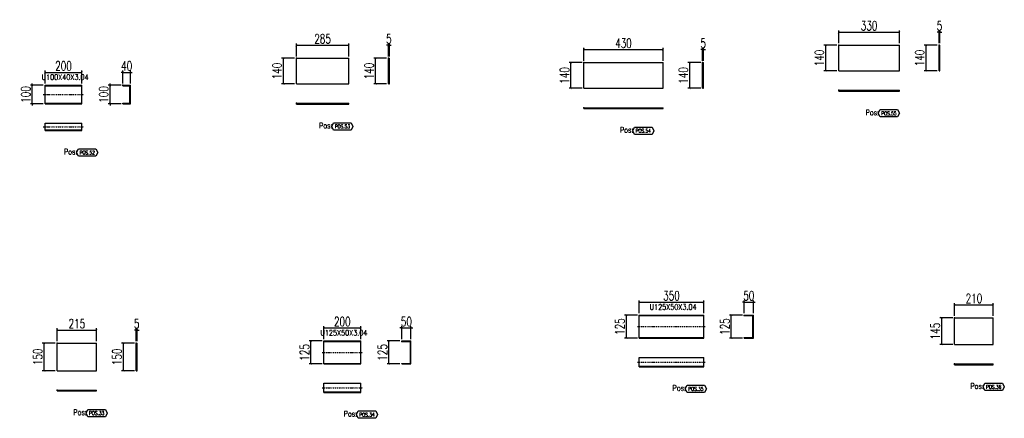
# Model space of a CAD drawing. Header units: feet. Extents: x -13577 to 173285, y -65833 to 34873.
# Tile 118 of 127: x 99715 to 105062, y 32024 to 34187. Entities that reach past the tile are written whole.
import ezdxf
from ezdxf.enums import TextEntityAlignment as Align

# ---------------------------------------------------------------- set-up
doc = ezdxf.new("R2010")
doc.units = ezdxf.units.FT
doc.header["$LTSCALE"] = 10
doc.header["$MEASUREMENT"] = 0
doc.linetypes.add('DASHDOT', pattern=[1, 0.5, -0.25, 0, -0.25])
doc.linetypes.add('HIDDEN', pattern=[0.375, 0.25, -0.125])
doc.layers.get('0').update_dxf_attribs({"linetype": 'CONTINUOUS'})
doc.layers.get('Defpoints').update_dxf_attribs({"linetype": 'CONTINUOUS'})
for name, color, linetype in [('A', 2, 'DASHDOT'), ('G', 3, 'CONTINUOUS'), ('POS_BOX', 6, 'CONTINUOUS'), ('POS_DES', 2, 'CONTINUOUS'), ('POS_MAT', 2, 'CONTINUOUS'), ('TR', 6, 'HIDDEN'), ('TXT1', 7, 'CONTINUOUS')]:
    doc.layers.add(name, color=color, linetype=linetype)
doc.styles.add('1', font='romans.shx', dxfattribs={"width": 0.7, "height": 50})
doc.styles.add('POS', font='ROMANS', dxfattribs={"width": 0.7})
doc.dimstyles.get("Standard").update_dxf_attribs({"dimtxt": 50, "dimasz": 1, "dimexe": 1, "dimexo": 1, "dimgap": 1, "dimtad": 1, "dimdec": 0, "dimdsep": 46, "dimtxsty": '1', "dimblk": 'ARCHTICK', "dimcen": 3, "dimclrd": 1, "dimclre": 1, "dimclrt": 3, "dimadec": 0, "dimazin": 0, "dimtfac": 1, "dimtdec": 0, "dimtix": 1, "dimtmove": 0, "dimatfit": 3, "dimfxl": 0, "dimtolj": 1, "dimarcsym": 0})

# ---------------------------------------------------------------- blocks, each defined once
blk = doc.blocks.new('_ArchTick')
at = {"color": 0, "linetype": 'ByBlock', "const_width": 0.15}
blk.add_lwpolyline([(-0.5, -0.5), (0.5, 0.5)], dxfattribs=at)
blk = doc.blocks.new('*D796')
at = {"layer": 'Defpoints', "color": 0}
for p in [(100133.2, 32502.7), (99918.2, 32432.7), (100133.2, 32432.7)]:
    blk.add_point(p, dxfattribs=at)
at = {"layer": 'TXT1', "color": 1, "lineweight": -2, "transparency": 16777216}
for p, q in [((99918.2, 32442.7), (99918.2, 32512.7)), ((100133.2, 32442.7), (100133.2, 32512.7)), ((99918.2, 32502.7), (100133.2, 32502.7))]:
    blk.add_line(p, q, dxfattribs=at)
at = {"layer": 'TXT1', "color": 1, "lineweight": -2, "transparency": 16777216, "xscale": 10, "yscale": 10, "zscale": 10, "rotation": 180}
blk.add_blockref('_ArchTick', (99918.2, 32502.7), dxfattribs=at)
at = {"layer": 'TXT1', "color": 1, "lineweight": -2, "transparency": 16777216, "xscale": 10, "yscale": 10, "zscale": 10}
blk.add_blockref('_ArchTick', (100133.2, 32502.7), dxfattribs=at)
at = {"layer": 'TXT1', "color": 3, "transparency": 16777216, "insert": (100025.7, 32537.7), "char_height": 50, "attachment_point": 5, "style": '1'}
blk.add_mtext('\\A1;215', dxfattribs=at)
blk = doc.blocks.new('*D797')
at = {"layer": 'Defpoints', "color": 0}
for p in [(99848.2, 32432.7), (99918.2, 32432.7), (99918.2, 32282.7)]:
    blk.add_point(p, dxfattribs=at)
at = {"layer": 'TXT1', "color": 1, "lineweight": -2, "transparency": 16777216}
for p, q in [((99908.2, 32432.7), (99838.2, 32432.7)), ((99848.2, 32282.7), (99848.2, 32432.7)), ((99908.2, 32282.7), (99838.2, 32282.7))]:
    blk.add_line(p, q, dxfattribs=at)
at = {"layer": 'TXT1', "color": 1, "lineweight": -2, "transparency": 16777216, "xscale": 10, "yscale": 10, "zscale": 10}
for p, rotation in [((99848.2, 32432.7), 90), ((99848.2, 32282.7), 270)]:
    blk.add_blockref('_ArchTick', p, dxfattribs=dict(at, rotation=rotation))
at = {"layer": 'TXT1', "color": 3, "transparency": 16777216, "insert": (99813.2, 32357.7), "char_height": 50, "attachment_point": 5, "rotation": 90, "style": '1'}
blk.add_mtext('\\A1;150', dxfattribs=at)
blk = doc.blocks.new('*D798')
at = {"layer": 'Defpoints', "color": 0}
for p in [(100353.2, 32502.7), (100348.2, 32432.7), (100353.2, 32432.7)]:
    blk.add_point(p, dxfattribs=at)
at = {"layer": 'TXT1', "color": 1, "lineweight": -2, "transparency": 16777216}
for p, q in [((100348.2, 32442.7), (100348.2, 32512.7)), ((100353.2, 32442.7), (100353.2, 32512.7)), ((100348.2, 32502.7), (100338.2, 32502.7)), ((100348.2, 32502.7), (100353.2, 32502.7)), ((100353.2, 32502.7), (100363.2, 32502.7))]:
    blk.add_line(p, q, dxfattribs=at)
at = {"layer": 'TXT1', "color": 1, "lineweight": -2, "transparency": 16777216, "xscale": 10, "yscale": 10, "zscale": 10}
blk.add_blockref('_ArchTick', (100348.2, 32502.7), dxfattribs=at)
at = {"layer": 'TXT1', "color": 1, "lineweight": -2, "transparency": 16777216, "xscale": 10, "yscale": 10, "zscale": 10, "rotation": 180}
blk.add_blockref('_ArchTick', (100353.2, 32502.7), dxfattribs=at)
at = {"layer": 'TXT1', "color": 3, "transparency": 16777216, "insert": (100350.7, 32537.7), "char_height": 50, "attachment_point": 5, "style": '1'}
blk.add_mtext('\\A1;5', dxfattribs=at)
blk = doc.blocks.new('*D799')
at = {"layer": 'Defpoints', "color": 0}
for p in [(100278.2, 32432.7), (100348.2, 32432.7), (100348.2, 32282.7)]:
    blk.add_point(p, dxfattribs=at)
at = {"layer": 'TXT1', "color": 1, "lineweight": -2, "transparency": 16777216}
for p, q in [((100338.2, 32432.7), (100268.2, 32432.7)), ((100278.2, 32282.7), (100278.2, 32432.7)), ((100338.2, 32282.7), (100268.2, 32282.7))]:
    blk.add_line(p, q, dxfattribs=at)
at = {"layer": 'TXT1', "color": 1, "lineweight": -2, "transparency": 16777216, "xscale": 10, "yscale": 10, "zscale": 10}
for p, rotation in [((100278.2, 32432.7), 90), ((100278.2, 32282.7), 270)]:
    blk.add_blockref('_ArchTick', p, dxfattribs=dict(at, rotation=rotation))
at = {"layer": 'TXT1', "color": 3, "transparency": 16777216, "insert": (100243.2, 32357.7), "char_height": 50, "attachment_point": 5, "rotation": 90, "style": '1'}
blk.add_mtext('\\A1;150', dxfattribs=at)
blk = doc.blocks.new('POSITION_LAM')
at = {"layer": 'POS_BOX'}
blk.add_lwpolyline([(10.5, -2), (9.5, -4), (0, -4), (-1, -2), (0, 0), (9.5, 0)], close=True, dxfattribs=at)
at = {"insert": (-7.93, -0.05), "char_height": 3, "width": 11.9956, "attachment_point": 1, "style": 'POS'}
blk.add_mtext('Pos:', dxfattribs=at)
at = {"style": 'POS', "width": 0.7}
blk.add_attdef('POS_PEZ', text='', height=2, dxfattribs=at).set_placement((4.76, -3.05), align=Align.CENTER)
at = {"layer": 'POS_DES', "style": 'POS', "width": 0.7, "flags": 1}
for tag, p in [('SPE_PRO', (-7.8, -5.07)), ('LUN_PRO', (-7.82, -5.58)), ('LAR_PRO', (-7.79, -4.53))]:
    blk.add_attdef(tag, p, '', height=0.35, dxfattribs=at)
at = {"layer": 'POS_MAT', "style": 'POS', "width": 0.7, "flags": 1}
for tag, p in [('MAT_PRO', (-6.89, -4.03)), ('PUN_NET2', (-6.94, -7.74)), ('NOM_PRO', (-6.94, -6.11)), ('PUN_NET', (-6.94, -7.16)), ('MAR_CMP', (-6.89, -8.22)), ('NOT_PEZ', (-6.89, -9.21)), ('PUN_LIS', (-6.94, -6.63)), ('QTA_PEZ', (-6.89, -8.75))]:
    blk.add_attdef(tag, text='', height=0.35, dxfattribs=at).set_placement(p, align=Align.CENTER)
blk = doc.blocks.new('*D800')
at = {"layer": 'Defpoints', "color": 0}
for p in [(101567, 32514.3), (101367, 32444.3), (101567, 32444.3)]:
    blk.add_point(p, dxfattribs=at)
at = {"layer": 'TXT1', "color": 1, "lineweight": -2, "transparency": 16777216}
for p, q in [((101367, 32454.3), (101367, 32524.3)), ((101367, 32514.3), (101567, 32514.3)), ((101567, 32454.3), (101567, 32524.3))]:
    blk.add_line(p, q, dxfattribs=at)
at = {"layer": 'TXT1', "color": 1, "lineweight": -2, "transparency": 16777216, "xscale": 10, "yscale": 10, "zscale": 10, "rotation": 180}
blk.add_blockref('_ArchTick', (101367, 32514.3), dxfattribs=at)
at = {"layer": 'TXT1', "color": 1, "lineweight": -2, "transparency": 16777216, "xscale": 10, "yscale": 10, "zscale": 10}
blk.add_blockref('_ArchTick', (101567, 32514.3), dxfattribs=at)
at = {"layer": 'TXT1', "color": 3, "transparency": 16777216, "insert": (101467, 32549.3), "char_height": 50, "attachment_point": 5, "style": '1'}
blk.add_mtext('\\A1;200', dxfattribs=at)
blk = doc.blocks.new('*D801')
at = {"layer": 'Defpoints', "color": 0}
for p in [(101297, 32444.3), (101367, 32444.3), (101367, 32319.3)]:
    blk.add_point(p, dxfattribs=at)
at = {"layer": 'TXT1', "color": 1, "lineweight": -2, "transparency": 16777216}
for p, q in [((101357, 32444.3), (101287, 32444.3)), ((101297, 32319.3), (101297, 32444.3)), ((101357, 32319.3), (101287, 32319.3))]:
    blk.add_line(p, q, dxfattribs=at)
at = {"layer": 'TXT1', "color": 1, "lineweight": -2, "transparency": 16777216, "xscale": 10, "yscale": 10, "zscale": 10}
for p, rotation in [((101297, 32444.3), 90), ((101297, 32319.3), 270)]:
    blk.add_blockref('_ArchTick', p, dxfattribs=dict(at, rotation=rotation))
at = {"layer": 'TXT1', "color": 3, "transparency": 16777216, "insert": (101262, 32381.8), "char_height": 50, "attachment_point": 5, "rotation": 90, "style": '1'}
blk.add_mtext('\\A1;125', dxfattribs=at)
blk = doc.blocks.new('*D802')
at = {"layer": 'Defpoints', "color": 0}
for p in [(101840, 32514.3), (101790, 32444.3), (101840, 32444.3)]:
    blk.add_point(p, dxfattribs=at)
at = {"layer": 'TXT1', "color": 1, "lineweight": -2, "transparency": 16777216}
for p, q in [((101790, 32514.3), (101780, 32514.3)), ((101790, 32454.3), (101790, 32524.3)), ((101790, 32514.3), (101840, 32514.3)), ((101840, 32454.3), (101840, 32524.3)), ((101840, 32514.3), (101850, 32514.3))]:
    blk.add_line(p, q, dxfattribs=at)
at = {"layer": 'TXT1', "color": 1, "lineweight": -2, "transparency": 16777216, "xscale": 10, "yscale": 10, "zscale": 10}
blk.add_blockref('_ArchTick', (101790, 32514.3), dxfattribs=at)
at = {"layer": 'TXT1', "color": 1, "lineweight": -2, "transparency": 16777216, "xscale": 10, "yscale": 10, "zscale": 10, "rotation": 180}
blk.add_blockref('_ArchTick', (101840, 32514.3), dxfattribs=at)
at = {"layer": 'TXT1', "color": 3, "transparency": 16777216, "insert": (101815, 32549.3), "char_height": 50, "attachment_point": 5, "style": '1'}
blk.add_mtext('\\A1;50', dxfattribs=at)
blk = doc.blocks.new('*D803')
at = {"layer": 'Defpoints', "color": 0}
for p in [(101720, 32444.3), (101790, 32444.3), (101790, 32319.3)]:
    blk.add_point(p, dxfattribs=at)
at = {"layer": 'TXT1', "color": 1, "lineweight": -2, "transparency": 16777216}
for p, q in [((101780, 32444.3), (101710, 32444.3)), ((101720, 32319.3), (101720, 32444.3)), ((101780, 32319.3), (101710, 32319.3))]:
    blk.add_line(p, q, dxfattribs=at)
at = {"layer": 'TXT1', "color": 1, "lineweight": -2, "transparency": 16777216, "xscale": 10, "yscale": 10, "zscale": 10}
for p, rotation in [((101720, 32444.3), 90), ((101720, 32319.3), 270)]:
    blk.add_blockref('_ArchTick', p, dxfattribs=dict(at, rotation=rotation))
at = {"layer": 'TXT1', "color": 3, "transparency": 16777216, "insert": (101685, 32381.8), "char_height": 50, "attachment_point": 5, "rotation": 90, "style": '1'}
blk.add_mtext('\\A1;125', dxfattribs=at)
blk = doc.blocks.new('POSITION_PRO')
at = {"layer": 'POS_BOX'}
blk.add_lwpolyline([(10.5, -2), (9.5, -4), (0, -4), (-1, -2), (0, 0), (9.5, 0)], close=True, dxfattribs=at)
at = {"insert": (-7.93, -0.05), "char_height": 3, "width": 11.9956, "attachment_point": 1, "style": 'POS'}
blk.add_mtext('Pos:', dxfattribs=at)
at = {"style": 'POS', "width": 0.7}
blk.add_attdef('POS_PEZ', text='', height=2, dxfattribs=at).set_placement((4.76, -3.05), align=Align.CENTER)
at = {"layer": 'POS_DES', "style": 'POS', "width": 0.7, "flags": 1}
for tag, p in [('SPE_PRO', (-7.8, -5.07)), ('LUN_PRO', (-7.82, -5.58)), ('LAR_PRO', (-7.79, -4.53))]:
    blk.add_attdef(tag, p, '', height=0.35, dxfattribs=at)
at = {"layer": 'POS_MAT', "style": 'POS', "width": 0.7, "flags": 1}
for tag, p in [('MAT_PRO', (-6.89, -4.03)), ('PUN_NET2', (-6.94, -7.74)), ('NOM_PRO', (-6.94, -6.11)), ('PUN_NET', (-6.94, -7.16)), ('MAR_CMP', (-6.89, -8.22)), ('NOT_PEZ', (-6.89, -9.21)), ('PUN_LIS', (-6.94, -6.63)), ('QTA_PEZ', (-6.89, -8.75))]:
    blk.add_attdef(tag, text='', height=0.35, dxfattribs=at).set_placement(p, align=Align.CENTER)
blk = doc.blocks.new('*D804')
at = {"layer": 'Defpoints', "color": 0}
for p in [(103429.4, 32654.3), (103079.4, 32584.3), (103429.4, 32584.3)]:
    blk.add_point(p, dxfattribs=at)
at = {"layer": 'TXT1', "color": 1, "lineweight": -2, "transparency": 16777216}
for p, q in [((103079.4, 32594.3), (103079.4, 32664.3)), ((103079.4, 32654.3), (103429.4, 32654.3)), ((103429.4, 32594.3), (103429.4, 32664.3))]:
    blk.add_line(p, q, dxfattribs=at)
at = {"layer": 'TXT1', "color": 1, "lineweight": -2, "transparency": 16777216, "xscale": 10, "yscale": 10, "zscale": 10, "rotation": 180}
blk.add_blockref('_ArchTick', (103079.4, 32654.3), dxfattribs=at)
at = {"layer": 'TXT1', "color": 1, "lineweight": -2, "transparency": 16777216, "xscale": 10, "yscale": 10, "zscale": 10}
blk.add_blockref('_ArchTick', (103429.4, 32654.3), dxfattribs=at)
at = {"layer": 'TXT1', "color": 3, "transparency": 16777216, "insert": (103254.4, 32689.3), "char_height": 50, "attachment_point": 5, "style": '1'}
blk.add_mtext('\\A1;350', dxfattribs=at)
blk = doc.blocks.new('*D805')
at = {"layer": 'Defpoints', "color": 0}
for p in [(103009.4, 32584.3), (103079.4, 32584.3), (103079.4, 32459.3)]:
    blk.add_point(p, dxfattribs=at)
at = {"layer": 'TXT1', "color": 1, "lineweight": -2, "transparency": 16777216}
for p, q in [((103069.4, 32584.3), (102999.4, 32584.3)), ((103009.4, 32459.3), (103009.4, 32584.3)), ((103069.4, 32459.3), (102999.4, 32459.3))]:
    blk.add_line(p, q, dxfattribs=at)
at = {"layer": 'TXT1', "color": 1, "lineweight": -2, "transparency": 16777216, "xscale": 10, "yscale": 10, "zscale": 10}
for p, rotation in [((103009.4, 32584.3), 90), ((103009.4, 32459.3), 270)]:
    blk.add_blockref('_ArchTick', p, dxfattribs=dict(at, rotation=rotation))
at = {"layer": 'TXT1', "color": 3, "transparency": 16777216, "insert": (102974.4, 32521.8), "char_height": 50, "attachment_point": 5, "rotation": 90, "style": '1'}
blk.add_mtext('\\A1;125', dxfattribs=at)
blk = doc.blocks.new('*D806')
at = {"layer": 'Defpoints', "color": 0}
for p in [(103699.4, 32654.3), (103649.4, 32584.3), (103699.4, 32584.3)]:
    blk.add_point(p, dxfattribs=at)
at = {"layer": 'TXT1', "color": 1, "lineweight": -2, "transparency": 16777216}
for p, q in [((103649.4, 32654.3), (103639.4, 32654.3)), ((103649.4, 32594.3), (103649.4, 32664.3)), ((103649.4, 32654.3), (103699.4, 32654.3)), ((103699.4, 32594.3), (103699.4, 32664.3)), ((103699.4, 32654.3), (103709.4, 32654.3))]:
    blk.add_line(p, q, dxfattribs=at)
at = {"layer": 'TXT1', "color": 1, "lineweight": -2, "transparency": 16777216, "xscale": 10, "yscale": 10, "zscale": 10}
blk.add_blockref('_ArchTick', (103649.4, 32654.3), dxfattribs=at)
at = {"layer": 'TXT1', "color": 1, "lineweight": -2, "transparency": 16777216, "xscale": 10, "yscale": 10, "zscale": 10, "rotation": 180}
blk.add_blockref('_ArchTick', (103699.4, 32654.3), dxfattribs=at)
at = {"layer": 'TXT1', "color": 3, "transparency": 16777216, "insert": (103674.4, 32689.3), "char_height": 50, "attachment_point": 5, "style": '1'}
blk.add_mtext('\\A1;50', dxfattribs=at)
blk = doc.blocks.new('*D807')
at = {"layer": 'Defpoints', "color": 0}
for p in [(103579.4, 32584.3), (103649.4, 32584.3), (103649.4, 32459.3)]:
    blk.add_point(p, dxfattribs=at)
at = {"layer": 'TXT1', "color": 1, "lineweight": -2, "transparency": 16777216}
for p, q in [((103639.4, 32584.3), (103569.4, 32584.3)), ((103579.4, 32459.3), (103579.4, 32584.3)), ((103639.4, 32459.3), (103569.4, 32459.3))]:
    blk.add_line(p, q, dxfattribs=at)
at = {"layer": 'TXT1', "color": 1, "lineweight": -2, "transparency": 16777216, "xscale": 10, "yscale": 10, "zscale": 10}
for p, rotation in [((103579.4, 32584.3), 90), ((103579.4, 32459.3), 270)]:
    blk.add_blockref('_ArchTick', p, dxfattribs=dict(at, rotation=rotation))
at = {"layer": 'TXT1', "color": 3, "transparency": 16777216, "insert": (103544.4, 32521.8), "char_height": 50, "attachment_point": 5, "rotation": 90, "style": '1'}
blk.add_mtext('\\A1;125', dxfattribs=at)
blk = doc.blocks.new('*D808')
at = {"layer": 'Defpoints', "color": 0}
for p in [(105001.7, 32639.8), (104791.7, 32569.8), (105001.7, 32569.8)]:
    blk.add_point(p, dxfattribs=at)
at = {"layer": 'TXT1', "color": 1, "lineweight": -2, "transparency": 16777216}
for p, q in [((104791.7, 32579.8), (104791.7, 32649.8)), ((104791.7, 32639.8), (105001.7, 32639.8)), ((105001.7, 32579.8), (105001.7, 32649.8))]:
    blk.add_line(p, q, dxfattribs=at)
at = {"layer": 'TXT1', "color": 1, "lineweight": -2, "transparency": 16777216, "xscale": 10, "yscale": 10, "zscale": 10, "rotation": 180}
blk.add_blockref('_ArchTick', (104791.7, 32639.8), dxfattribs=at)
at = {"layer": 'TXT1', "color": 1, "lineweight": -2, "transparency": 16777216, "xscale": 10, "yscale": 10, "zscale": 10}
blk.add_blockref('_ArchTick', (105001.7, 32639.8), dxfattribs=at)
at = {"layer": 'TXT1', "color": 3, "transparency": 16777216, "insert": (104896.7, 32674.8), "char_height": 50, "attachment_point": 5, "style": '1'}
blk.add_mtext('\\A1;210', dxfattribs=at)
blk = doc.blocks.new('*D809')
at = {"layer": 'Defpoints', "color": 0}
for p in [(104721.7, 32569.8), (104791.7, 32569.8), (104791.7, 32424.8)]:
    blk.add_point(p, dxfattribs=at)
at = {"layer": 'TXT1', "color": 1, "lineweight": -2, "transparency": 16777216}
for p, q in [((104781.7, 32569.8), (104711.7, 32569.8)), ((104721.7, 32424.8), (104721.7, 32569.8)), ((104781.7, 32424.8), (104711.7, 32424.8))]:
    blk.add_line(p, q, dxfattribs=at)
at = {"layer": 'TXT1', "color": 1, "lineweight": -2, "transparency": 16777216, "xscale": 10, "yscale": 10, "zscale": 10}
for p, rotation in [((104721.7, 32569.8), 90), ((104721.7, 32424.8), 270)]:
    blk.add_blockref('_ArchTick', p, dxfattribs=dict(at, rotation=rotation))
at = {"layer": 'TXT1', "color": 3, "transparency": 16777216, "insert": (104686.7, 32497.3), "char_height": 50, "attachment_point": 5, "rotation": 90, "style": '1'}
blk.add_mtext('\\A1;145', dxfattribs=at)
blk = doc.blocks.new('*D878')
at = {"layer": 'Defpoints', "color": 0}
for p in [(100053.1, 33901.5), (99853.1, 33831.5), (100053.1, 33831.5)]:
    blk.add_point(p, dxfattribs=at)
at = {"layer": 'TXT1', "color": 1, "lineweight": -2, "transparency": 16777216}
for p, q in [((99853.1, 33841.5), (99853.1, 33911.5)), ((99853.1, 33901.5), (100053.1, 33901.5)), ((100053.1, 33841.5), (100053.1, 33911.5))]:
    blk.add_line(p, q, dxfattribs=at)
at = {"layer": 'TXT1', "color": 1, "lineweight": -2, "transparency": 16777216, "xscale": 10, "yscale": 10, "zscale": 10, "rotation": 180}
blk.add_blockref('_ArchTick', (99853.1, 33901.5), dxfattribs=at)
at = {"layer": 'TXT1', "color": 1, "lineweight": -2, "transparency": 16777216, "xscale": 10, "yscale": 10, "zscale": 10}
blk.add_blockref('_ArchTick', (100053.1, 33901.5), dxfattribs=at)
at = {"layer": 'TXT1', "color": 3, "transparency": 16777216, "insert": (99953.1, 33936.5), "char_height": 50, "attachment_point": 5, "style": '1'}
blk.add_mtext('\\A1;200', dxfattribs=at)
blk = doc.blocks.new('*D879')
at = {"layer": 'Defpoints', "color": 0}
for p in [(99783.1, 33831.5), (99853.1, 33831.5), (99853.1, 33731.5)]:
    blk.add_point(p, dxfattribs=at)
at = {"layer": 'TXT1', "color": 1, "lineweight": -2, "transparency": 16777216}
for p, q in [((99843.1, 33831.5), (99773.1, 33831.5)), ((99783.1, 33831.5), (99783.1, 33841.5)), ((99783.1, 33731.5), (99783.1, 33831.5)), ((99843.1, 33731.5), (99773.1, 33731.5)), ((99783.1, 33731.5), (99783.1, 33721.5))]:
    blk.add_line(p, q, dxfattribs=at)
at = {"layer": 'TXT1', "color": 1, "lineweight": -2, "transparency": 16777216, "xscale": 10, "yscale": 10, "zscale": 10}
for p, rotation in [((99783.1, 33831.5), 270), ((99783.1, 33731.5), 90)]:
    blk.add_blockref('_ArchTick', p, dxfattribs=dict(at, rotation=rotation))
at = {"layer": 'TXT1', "color": 3, "transparency": 16777216, "insert": (99748.1, 33781.5), "char_height": 50, "attachment_point": 5, "rotation": 90, "style": '1'}
blk.add_mtext('\\A1;100', dxfattribs=at)
blk = doc.blocks.new('*D880')
at = {"layer": 'Defpoints', "color": 0}
for p in [(100316.1, 33901.5), (100276.1, 33831.5), (100316.1, 33831.5)]:
    blk.add_point(p, dxfattribs=at)
at = {"layer": 'TXT1', "color": 1, "lineweight": -2, "transparency": 16777216}
for p, q in [((100276.1, 33901.5), (100266.1, 33901.5)), ((100276.1, 33841.5), (100276.1, 33911.5)), ((100276.1, 33901.5), (100316.1, 33901.5)), ((100316.1, 33841.5), (100316.1, 33911.5)), ((100316.1, 33901.5), (100326.1, 33901.5))]:
    blk.add_line(p, q, dxfattribs=at)
at = {"layer": 'TXT1', "color": 1, "lineweight": -2, "transparency": 16777216, "xscale": 10, "yscale": 10, "zscale": 10}
blk.add_blockref('_ArchTick', (100276.1, 33901.5), dxfattribs=at)
at = {"layer": 'TXT1', "color": 1, "lineweight": -2, "transparency": 16777216, "xscale": 10, "yscale": 10, "zscale": 10, "rotation": 180}
blk.add_blockref('_ArchTick', (100316.1, 33901.5), dxfattribs=at)
at = {"layer": 'TXT1', "color": 3, "transparency": 16777216, "insert": (100296.1, 33936.5), "char_height": 50, "attachment_point": 5, "style": '1'}
blk.add_mtext('\\A1;40', dxfattribs=at)
blk = doc.blocks.new('*D881')
at = {"layer": 'Defpoints', "color": 0}
for p in [(100206.1, 33831.5), (100276.1, 33831.5), (100276.1, 33731.5)]:
    blk.add_point(p, dxfattribs=at)
at = {"layer": 'TXT1', "color": 1, "lineweight": -2, "transparency": 16777216}
for p, q in [((100266.1, 33831.5), (100196.1, 33831.5)), ((100206.1, 33831.5), (100206.1, 33841.5)), ((100206.1, 33731.5), (100206.1, 33831.5)), ((100266.1, 33731.5), (100196.1, 33731.5)), ((100206.1, 33731.5), (100206.1, 33721.5))]:
    blk.add_line(p, q, dxfattribs=at)
at = {"layer": 'TXT1', "color": 1, "lineweight": -2, "transparency": 16777216, "xscale": 10, "yscale": 10, "zscale": 10}
for p, rotation in [((100206.1, 33831.5), 270), ((100206.1, 33731.5), 90)]:
    blk.add_blockref('_ArchTick', p, dxfattribs=dict(at, rotation=rotation))
at = {"layer": 'TXT1', "color": 3, "transparency": 16777216, "insert": (100171.1, 33781.5), "char_height": 50, "attachment_point": 5, "rotation": 90, "style": '1'}
blk.add_mtext('\\A1;100', dxfattribs=at)
blk = doc.blocks.new('*D882')
at = {"layer": 'Defpoints', "color": 0}
for p in [(101502.6, 34048.4), (101217.6, 33978.4), (101502.6, 33978.4)]:
    blk.add_point(p, dxfattribs=at)
at = {"layer": 'TXT1', "color": 1, "lineweight": -2, "transparency": 16777216}
for p, q in [((101217.6, 33988.4), (101217.6, 34058.4)), ((101502.6, 33988.4), (101502.6, 34058.4)), ((101217.6, 34048.4), (101502.6, 34048.4))]:
    blk.add_line(p, q, dxfattribs=at)
at = {"layer": 'TXT1', "color": 1, "lineweight": -2, "transparency": 16777216, "xscale": 10, "yscale": 10, "zscale": 10, "rotation": 180}
blk.add_blockref('_ArchTick', (101217.6, 34048.4), dxfattribs=at)
at = {"layer": 'TXT1', "color": 1, "lineweight": -2, "transparency": 16777216, "xscale": 10, "yscale": 10, "zscale": 10}
blk.add_blockref('_ArchTick', (101502.6, 34048.4), dxfattribs=at)
at = {"layer": 'TXT1', "color": 3, "transparency": 16777216, "insert": (101360.1, 34083.4), "char_height": 50, "attachment_point": 5, "style": '1'}
blk.add_mtext('\\A1;285', dxfattribs=at)
blk = doc.blocks.new('*D883')
at = {"layer": 'Defpoints', "color": 0}
for p in [(101147.6, 33978.4), (101217.6, 33978.4), (101217.6, 33838.4)]:
    blk.add_point(p, dxfattribs=at)
at = {"layer": 'TXT1', "color": 1, "lineweight": -2, "transparency": 16777216}
for p, q in [((101207.6, 33978.4), (101137.6, 33978.4)), ((101147.6, 33838.4), (101147.6, 33978.4)), ((101207.6, 33838.4), (101137.6, 33838.4))]:
    blk.add_line(p, q, dxfattribs=at)
at = {"layer": 'TXT1', "color": 1, "lineweight": -2, "transparency": 16777216, "xscale": 10, "yscale": 10, "zscale": 10}
for p, rotation in [((101147.6, 33978.4), 90), ((101147.6, 33838.4), 270)]:
    blk.add_blockref('_ArchTick', p, dxfattribs=dict(at, rotation=rotation))
at = {"layer": 'TXT1', "color": 3, "transparency": 16777216, "insert": (101112.6, 33908.4), "char_height": 50, "attachment_point": 5, "rotation": 90, "style": '1'}
blk.add_mtext('\\A1;140', dxfattribs=at)
blk = doc.blocks.new('*D884')
at = {"layer": 'Defpoints', "color": 0}
for p in [(101722.6, 34048.4), (101717.6, 33978.4), (101722.6, 33978.4)]:
    blk.add_point(p, dxfattribs=at)
at = {"layer": 'TXT1', "color": 1, "lineweight": -2, "transparency": 16777216}
for p, q in [((101717.6, 33988.4), (101717.6, 34058.4)), ((101722.6, 33988.4), (101722.6, 34058.4)), ((101717.6, 34048.4), (101707.6, 34048.4)), ((101717.6, 34048.4), (101722.6, 34048.4)), ((101722.6, 34048.4), (101732.6, 34048.4))]:
    blk.add_line(p, q, dxfattribs=at)
at = {"layer": 'TXT1', "color": 1, "lineweight": -2, "transparency": 16777216, "xscale": 10, "yscale": 10, "zscale": 10}
blk.add_blockref('_ArchTick', (101717.6, 34048.4), dxfattribs=at)
at = {"layer": 'TXT1', "color": 1, "lineweight": -2, "transparency": 16777216, "xscale": 10, "yscale": 10, "zscale": 10, "rotation": 180}
blk.add_blockref('_ArchTick', (101722.6, 34048.4), dxfattribs=at)
at = {"layer": 'TXT1', "color": 3, "transparency": 16777216, "insert": (101720.1, 34083.4), "char_height": 50, "attachment_point": 5, "style": '1'}
blk.add_mtext('\\A1;5', dxfattribs=at)
blk = doc.blocks.new('*D885')
at = {"layer": 'Defpoints', "color": 0}
for p in [(101647.6, 33978.4), (101717.6, 33978.4), (101717.6, 33838.4)]:
    blk.add_point(p, dxfattribs=at)
at = {"layer": 'TXT1', "color": 1, "lineweight": -2, "transparency": 16777216}
for p, q in [((101707.6, 33978.4), (101637.6, 33978.4)), ((101647.6, 33838.4), (101647.6, 33978.4)), ((101707.6, 33838.4), (101637.6, 33838.4))]:
    blk.add_line(p, q, dxfattribs=at)
at = {"layer": 'TXT1', "color": 1, "lineweight": -2, "transparency": 16777216, "xscale": 10, "yscale": 10, "zscale": 10}
for p, rotation in [((101647.6, 33978.4), 90), ((101647.6, 33838.4), 270)]:
    blk.add_blockref('_ArchTick', p, dxfattribs=dict(at, rotation=rotation))
at = {"layer": 'TXT1', "color": 3, "transparency": 16777216, "insert": (101612.6, 33908.4), "char_height": 50, "attachment_point": 5, "rotation": 90, "style": '1'}
blk.add_mtext('\\A1;140', dxfattribs=at)
blk = doc.blocks.new('*D886')
at = {"layer": 'Defpoints', "color": 0}
for p in [(103208.7, 34024.8), (102778.7, 33954.8), (103208.7, 33954.8)]:
    blk.add_point(p, dxfattribs=at)
at = {"layer": 'TXT1', "color": 1, "lineweight": -2, "transparency": 16777216}
for p, q in [((102778.7, 33964.8), (102778.7, 34034.8)), ((102778.7, 34024.8), (103208.7, 34024.8)), ((103208.7, 33964.8), (103208.7, 34034.8))]:
    blk.add_line(p, q, dxfattribs=at)
at = {"layer": 'TXT1', "color": 1, "lineweight": -2, "transparency": 16777216, "xscale": 10, "yscale": 10, "zscale": 10, "rotation": 180}
blk.add_blockref('_ArchTick', (102778.7, 34024.8), dxfattribs=at)
at = {"layer": 'TXT1', "color": 1, "lineweight": -2, "transparency": 16777216, "xscale": 10, "yscale": 10, "zscale": 10}
blk.add_blockref('_ArchTick', (103208.7, 34024.8), dxfattribs=at)
at = {"layer": 'TXT1', "color": 3, "transparency": 16777216, "insert": (102993.7, 34059.8), "char_height": 50, "attachment_point": 5, "style": '1'}
blk.add_mtext('\\A1;430', dxfattribs=at)
blk = doc.blocks.new('*D887')
at = {"layer": 'Defpoints', "color": 0}
for p in [(102708.7, 33954.8), (102778.7, 33954.8), (102778.7, 33814.8)]:
    blk.add_point(p, dxfattribs=at)
at = {"layer": 'TXT1', "color": 1, "lineweight": -2, "transparency": 16777216}
for p, q in [((102768.7, 33954.8), (102698.7, 33954.8)), ((102708.7, 33814.8), (102708.7, 33954.8)), ((102768.7, 33814.8), (102698.7, 33814.8))]:
    blk.add_line(p, q, dxfattribs=at)
at = {"layer": 'TXT1', "color": 1, "lineweight": -2, "transparency": 16777216, "xscale": 10, "yscale": 10, "zscale": 10}
for p, rotation in [((102708.7, 33954.8), 90), ((102708.7, 33814.8), 270)]:
    blk.add_blockref('_ArchTick', p, dxfattribs=dict(at, rotation=rotation))
at = {"layer": 'TXT1', "color": 3, "transparency": 16777216, "insert": (102673.7, 33884.8), "char_height": 50, "attachment_point": 5, "rotation": 90, "style": '1'}
blk.add_mtext('\\A1;140', dxfattribs=at)
blk = doc.blocks.new('*D888')
at = {"layer": 'Defpoints', "color": 0}
for p in [(103428.7, 34024.8), (103423.7, 33954.8), (103428.7, 33954.8)]:
    blk.add_point(p, dxfattribs=at)
at = {"layer": 'TXT1', "color": 1, "lineweight": -2, "transparency": 16777216}
for p, q in [((103423.7, 34024.8), (103413.7, 34024.8)), ((103423.7, 33964.8), (103423.7, 34034.8)), ((103423.7, 34024.8), (103428.7, 34024.8)), ((103428.7, 33964.8), (103428.7, 34034.8)), ((103428.7, 34024.8), (103438.7, 34024.8))]:
    blk.add_line(p, q, dxfattribs=at)
at = {"layer": 'TXT1', "color": 1, "lineweight": -2, "transparency": 16777216, "xscale": 10, "yscale": 10, "zscale": 10}
blk.add_blockref('_ArchTick', (103423.7, 34024.8), dxfattribs=at)
at = {"layer": 'TXT1', "color": 1, "lineweight": -2, "transparency": 16777216, "xscale": 10, "yscale": 10, "zscale": 10, "rotation": 180}
blk.add_blockref('_ArchTick', (103428.7, 34024.8), dxfattribs=at)
at = {"layer": 'TXT1', "color": 3, "transparency": 16777216, "insert": (103426.2, 34059.8), "char_height": 50, "attachment_point": 5, "style": '1'}
blk.add_mtext('\\A1;5', dxfattribs=at)
blk = doc.blocks.new('*D889')
at = {"layer": 'Defpoints', "color": 0}
for p in [(103353.7, 33954.8), (103423.7, 33954.8), (103423.7, 33814.8)]:
    blk.add_point(p, dxfattribs=at)
at = {"layer": 'TXT1', "color": 1, "lineweight": -2, "transparency": 16777216}
for p, q in [((103413.7, 33954.8), (103343.7, 33954.8)), ((103353.7, 33814.8), (103353.7, 33954.8)), ((103413.7, 33814.8), (103343.7, 33814.8))]:
    blk.add_line(p, q, dxfattribs=at)
at = {"layer": 'TXT1', "color": 1, "lineweight": -2, "transparency": 16777216, "xscale": 10, "yscale": 10, "zscale": 10}
for p, rotation in [((103353.7, 33954.8), 90), ((103353.7, 33814.8), 270)]:
    blk.add_blockref('_ArchTick', p, dxfattribs=dict(at, rotation=rotation))
at = {"layer": 'TXT1', "color": 3, "transparency": 16777216, "insert": (103318.7, 33884.8), "char_height": 50, "attachment_point": 5, "rotation": 90, "style": '1'}
blk.add_mtext('\\A1;140', dxfattribs=at)
blk = doc.blocks.new('*D890')
at = {"layer": 'Defpoints', "color": 0}
for p in [(104492.4, 34119.3), (104162.4, 34049.3), (104492.4, 34049.3)]:
    blk.add_point(p, dxfattribs=at)
at = {"layer": 'TXT1', "color": 1, "lineweight": -2, "transparency": 16777216}
for p, q in [((104162.4, 34059.3), (104162.4, 34129.3)), ((104162.4, 34119.3), (104492.4, 34119.3)), ((104492.4, 34059.3), (104492.4, 34129.3))]:
    blk.add_line(p, q, dxfattribs=at)
at = {"layer": 'TXT1', "color": 1, "lineweight": -2, "transparency": 16777216, "xscale": 10, "yscale": 10, "zscale": 10, "rotation": 180}
blk.add_blockref('_ArchTick', (104162.4, 34119.3), dxfattribs=at)
at = {"layer": 'TXT1', "color": 1, "lineweight": -2, "transparency": 16777216, "xscale": 10, "yscale": 10, "zscale": 10}
blk.add_blockref('_ArchTick', (104492.4, 34119.3), dxfattribs=at)
at = {"layer": 'TXT1', "color": 3, "transparency": 16777216, "insert": (104327.4, 34154.3), "char_height": 50, "attachment_point": 5, "style": '1'}
blk.add_mtext('\\A1;330', dxfattribs=at)
blk = doc.blocks.new('*D891')
at = {"layer": 'Defpoints', "color": 0}
for p in [(104092.4, 34049.3), (104162.4, 34049.3), (104162.4, 33909.3)]:
    blk.add_point(p, dxfattribs=at)
at = {"layer": 'TXT1', "color": 1, "lineweight": -2, "transparency": 16777216}
for p, q in [((104152.4, 34049.3), (104082.4, 34049.3)), ((104092.4, 33909.3), (104092.4, 34049.3)), ((104152.4, 33909.3), (104082.4, 33909.3))]:
    blk.add_line(p, q, dxfattribs=at)
at = {"layer": 'TXT1', "color": 1, "lineweight": -2, "transparency": 16777216, "xscale": 10, "yscale": 10, "zscale": 10}
for p, rotation in [((104092.4, 34049.3), 90), ((104092.4, 33909.3), 270)]:
    blk.add_blockref('_ArchTick', p, dxfattribs=dict(at, rotation=rotation))
at = {"layer": 'TXT1', "color": 3, "transparency": 16777216, "insert": (104057.4, 33979.3), "char_height": 50, "attachment_point": 5, "rotation": 90, "style": '1'}
blk.add_mtext('\\A1;140', dxfattribs=at)
blk = doc.blocks.new('*D892')
at = {"layer": 'Defpoints', "color": 0}
for p in [(104712.4, 34119.3), (104707.4, 34049.3), (104712.4, 34049.3)]:
    blk.add_point(p, dxfattribs=at)
at = {"layer": 'TXT1', "color": 1, "lineweight": -2, "transparency": 16777216}
for p, q in [((104707.4, 34119.3), (104697.4, 34119.3)), ((104707.4, 34059.3), (104707.4, 34129.3)), ((104707.4, 34119.3), (104712.4, 34119.3)), ((104712.4, 34059.3), (104712.4, 34129.3)), ((104712.4, 34119.3), (104722.4, 34119.3))]:
    blk.add_line(p, q, dxfattribs=at)
at = {"layer": 'TXT1', "color": 1, "lineweight": -2, "transparency": 16777216, "xscale": 10, "yscale": 10, "zscale": 10}
blk.add_blockref('_ArchTick', (104707.4, 34119.3), dxfattribs=at)
at = {"layer": 'TXT1', "color": 1, "lineweight": -2, "transparency": 16777216, "xscale": 10, "yscale": 10, "zscale": 10, "rotation": 180}
blk.add_blockref('_ArchTick', (104712.4, 34119.3), dxfattribs=at)
at = {"layer": 'TXT1', "color": 3, "transparency": 16777216, "insert": (104709.9, 34154.3), "char_height": 50, "attachment_point": 5, "style": '1'}
blk.add_mtext('\\A1;5', dxfattribs=at)
blk = doc.blocks.new('*D893')
at = {"layer": 'Defpoints', "color": 0}
for p in [(104637.4, 34049.3), (104707.4, 34049.3), (104707.4, 33909.3)]:
    blk.add_point(p, dxfattribs=at)
at = {"layer": 'TXT1', "color": 1, "lineweight": -2, "transparency": 16777216}
for p, q in [((104697.4, 34049.3), (104627.4, 34049.3)), ((104637.4, 33909.3), (104637.4, 34049.3)), ((104697.4, 33909.3), (104627.4, 33909.3))]:
    blk.add_line(p, q, dxfattribs=at)
at = {"layer": 'TXT1', "color": 1, "lineweight": -2, "transparency": 16777216, "xscale": 10, "yscale": 10, "zscale": 10}
for p, rotation in [((104637.4, 34049.3), 90), ((104637.4, 33909.3), 270)]:
    blk.add_blockref('_ArchTick', p, dxfattribs=dict(at, rotation=rotation))
at = {"layer": 'TXT1', "color": 3, "transparency": 16777216, "insert": (104602.4, 33979.3), "char_height": 50, "attachment_point": 5, "rotation": 90, "style": '1'}
blk.add_mtext('\\A1;140', dxfattribs=at)

msp = doc.modelspace()

# ---------------------------------------------------------------- linework, layer by layer
at = {"layer": 'A'}
for p, q in [((99843.1, 33781.5), (100063.1, 33781.5)), ((99843.1, 33606.5), (100063.1, 33606.5)), ((103069.4, 32521.8), (103439.4, 32521.8)), ((101357, 32381.8), (101577, 32381.8)), ((103069.4, 32329.3), (103439.4, 32329.3)), ((101357, 32189.3), (101577, 32189.3))]:
    msp.add_line(p, q, dxfattribs=at)
for p in [(104162.4, 34049.3), (104707.4, 34049.3), (101217.6, 33978.4), (101717.6, 33978.4), (102778.7, 33954.8), (103423.7, 33954.8), (100276.1, 33831.5), (104162.4, 33804.3), (99853.1, 33734.6), (101217.6, 33733.4), (102778.7, 33709.8), (99853.1, 33589.6), (103079.4, 32581.3), (103649.4, 32581.3), (104791.7, 32569.8), (99918.2, 32432.7), (100348.2, 32432.7), (101367, 32441.3), (101790, 32441.3), (103079.4, 32307.4), (104791.7, 32319.8), (99918.2, 32177.7), (101367, 32167.4)]:
    msp.add_point(p, dxfattribs=at)
at = {"layer": 'G'}
for p, q in [((104162.4, 34049.3), (104492.4, 34049.3)), ((104162.4, 33909.3), (104162.4, 34049.3)), ((104492.4, 33909.3), (104492.4, 34049.3)), ((104707.4, 34049.3), (104712.4, 34049.3)), ((104707.4, 33909.3), (104707.4, 34049.3)), ((104712.4, 33909.3), (104712.4, 34049.3)), ((101217.6, 33978.4), (101502.6, 33978.4)), ((101217.6, 33838.4), (101217.6, 33978.4)), ((101502.6, 33838.4), (101502.6, 33978.4)), ((101717.6, 33978.4), (101722.6, 33978.4)), ((101717.6, 33838.4), (101717.6, 33978.4)), ((101722.6, 33838.4), (101722.6, 33978.4)), ((102778.7, 33954.8), (103208.7, 33954.8)), ((102778.7, 33814.8), (102778.7, 33954.8)), ((103208.7, 33814.8), (103208.7, 33954.8)), ((103423.7, 33954.8), (103428.7, 33954.8)), ((103423.7, 33814.8), (103423.7, 33954.8)), ((103428.7, 33814.8), (103428.7, 33954.8)), ((104162.4, 33909.3), (104492.4, 33909.3)), ((104707.4, 33909.3), (104712.4, 33909.3)), ((99853.1, 33831.5), (100053.1, 33831.5)), ((99853.1, 33731.5), (99853.1, 33831.5)), ((100053.1, 33731.5), (100053.1, 33831.5)), ((100276.1, 33831.5), (100316.1, 33831.5)), ((100276.1, 33828.5), (100276.1, 33831.5)), ((100276.1, 33828.5), (100313.1, 33828.5)), ((100313.1, 33734.6), (100313.1, 33828.5)), ((100316.1, 33731.5), (100316.1, 33831.5)), ((101217.6, 33838.4), (101502.6, 33838.4)), ((101717.6, 33838.4), (101722.6, 33838.4)), ((102778.7, 33814.8), (103208.7, 33814.8)), ((103423.7, 33814.8), (103428.7, 33814.8)), ((104162.4, 33804.3), (104492.4, 33804.3)), ((104162.4, 33799.3), (104162.4, 33804.3)), ((104162.4, 33799.3), (104492.4, 33799.3)), ((104492.4, 33799.3), (104492.4, 33804.3)), ((99853.1, 33731.5), (100053.1, 33731.5)), ((100276.1, 33731.5), (100276.1, 33734.6)), ((100276.1, 33734.6), (100313.1, 33734.6)), ((100276.1, 33731.5), (100316.1, 33731.5)), ((101217.6, 33733.4), (101502.6, 33733.4)), ((101217.6, 33728.4), (101217.6, 33733.4)), ((101217.6, 33728.4), (101502.6, 33728.4)), ((101502.6, 33728.4), (101502.6, 33733.4)), ((102778.7, 33709.8), (103208.7, 33709.8)), ((102778.7, 33704.8), (102778.7, 33709.8)), ((102778.7, 33704.8), (103208.7, 33704.8)), ((103208.7, 33704.8), (103208.7, 33709.8)), ((99853.1, 33626.5), (100053.1, 33626.5)), ((99853.1, 33586.5), (99853.1, 33626.5)), ((99853.1, 33586.5), (100053.1, 33586.5)), ((100053.1, 33586.5), (100053.1, 33626.5)), ((103079.4, 32584.3), (103429.4, 32584.3)), ((103079.4, 32459.3), (103079.4, 32584.3)), ((103429.4, 32459.3), (103429.4, 32584.3)), ((103649.4, 32584.3), (103699.4, 32584.3)), ((103649.4, 32581.3), (103649.4, 32584.3)), ((103649.4, 32581.3), (103696.3, 32581.3)), ((103696.3, 32462.4), (103696.3, 32581.3)), ((103699.4, 32459.3), (103699.4, 32584.3)), ((104791.7, 32569.8), (105001.7, 32569.8)), ((104791.7, 32424.8), (104791.7, 32569.8)), ((105001.7, 32424.8), (105001.7, 32569.8)), ((103079.4, 32459.3), (103429.4, 32459.3)), ((103649.4, 32462.4), (103696.3, 32462.4)), ((103649.4, 32459.3), (103649.4, 32462.4)), ((103649.4, 32459.3), (103699.4, 32459.3)), ((99918.2, 32432.7), (100133.2, 32432.7)), ((99918.2, 32282.7), (99918.2, 32432.7)), ((100133.2, 32282.7), (100133.2, 32432.7)), ((100348.2, 32432.7), (100353.2, 32432.7)), ((100348.2, 32282.7), (100348.2, 32432.7)), ((100353.2, 32282.7), (100353.2, 32432.7)), ((101367, 32444.3), (101567, 32444.3)), ((101367, 32319.3), (101367, 32444.3)), ((101567, 32319.3), (101567, 32444.3)), ((101790, 32444.3), (101840, 32444.3)), ((101790, 32441.3), (101790, 32444.3)), ((101790, 32441.3), (101837, 32441.3)), ((101837, 32322.4), (101837, 32441.3)), ((101840, 32319.3), (101840, 32444.3)), ((104791.7, 32424.8), (105001.7, 32424.8)), ((103079.4, 32354.3), (103429.4, 32354.3)), ((103079.4, 32304.3), (103079.4, 32354.3)), ((103429.4, 32304.3), (103429.4, 32354.3)), ((101367, 32319.3), (101567, 32319.3)), ((101790, 32322.4), (101837, 32322.4)), ((101790, 32319.3), (101790, 32322.4)), ((101790, 32319.3), (101840, 32319.3)), ((103079.4, 32304.3), (103429.4, 32304.3)), ((104791.7, 32319.8), (105001.7, 32319.8)), ((104791.7, 32314.8), (104791.7, 32319.8)), ((104791.7, 32314.8), (105001.7, 32314.8)), ((105001.7, 32314.8), (105001.7, 32319.8)), ((99918.2, 32282.7), (100133.2, 32282.7)), ((100348.2, 32282.7), (100353.2, 32282.7)), ((101367, 32214.3), (101567, 32214.3)), ((101367, 32164.3), (101367, 32214.3)), ((101567, 32164.3), (101567, 32214.3)), ((99918.2, 32177.7), (100133.2, 32177.7)), ((99918.2, 32172.7), (99918.2, 32177.7)), ((99918.2, 32172.7), (100133.2, 32172.7)), ((100133.2, 32172.7), (100133.2, 32177.7)), ((101367, 32164.3), (101567, 32164.3))]:
    msp.add_line(p, q, dxfattribs=at)
for p in [(104162.4, 34049.3), (104707.4, 34049.3), (101217.6, 33978.4), (101717.6, 33978.4), (102778.7, 33954.8), (103423.7, 33954.8), (100276.1, 33831.5), (104162.4, 33804.3), (99853.1, 33734.6), (101217.6, 33733.4), (102778.7, 33709.8), (99853.1, 33589.6), (103079.4, 32581.3), (103649.4, 32581.3), (104791.7, 32569.8), (99918.2, 32432.7), (100348.2, 32432.7), (101367, 32441.3), (101790, 32441.3), (103079.4, 32307.4), (104791.7, 32319.8), (99918.2, 32177.7), (101367, 32167.4)]:
    msp.add_point(p, dxfattribs=at)
at = {"layer": 'TR'}
for p, q in [((99853.1, 33828.5), (100053.1, 33828.5)), ((99853.1, 33734.6), (100053.1, 33734.6)), ((99853.1, 33589.6), (100053.1, 33589.6)), ((103079.4, 32581.3), (103429.4, 32581.3)), ((103079.4, 32462.4), (103429.4, 32462.4)), ((101367, 32441.3), (101567, 32441.3)), ((101367, 32322.4), (101567, 32322.4)), ((103079.4, 32307.4), (103429.4, 32307.4)), ((101367, 32167.4), (101567, 32167.4))]:
    msp.add_line(p, q, dxfattribs=at)
for p in [(104162.4, 34049.3), (104707.4, 34049.3), (101217.6, 33978.4), (101717.6, 33978.4), (102778.7, 33954.8), (103423.7, 33954.8), (100276.1, 33831.5), (104162.4, 33804.3), (99853.1, 33734.6), (101217.6, 33733.4), (102778.7, 33709.8), (99853.1, 33589.6), (103079.4, 32581.3), (103649.4, 32581.3), (104791.7, 32569.8), (99918.2, 32432.7), (100348.2, 32432.7), (101367, 32441.3), (101790, 32441.3), (103079.4, 32307.4), (104791.7, 32319.8), (99918.2, 32177.7), (101367, 32167.4)]:
    msp.add_point(p, dxfattribs=at)

# ---------------------------------------------------------------- block references
at = {"xscale": 10, "yscale": 10, "zscale": 10}
for name, p, values in [('POSITION_LAM', (104387.4, 33699.3), {'POS_PEZ': 'POS.55'}), ('POSITION_LAM', (101420.1, 33628.4), {'POS_PEZ': 'POS.53'}), ('POSITION_LAM', (103053.7, 33604.8), {'POS_PEZ': 'POS.54'}), ('POSITION_PRO', (100034.6, 33486.5), {'POS_PEZ': 'POS.52'}), ('POSITION_PRO', (103339.4, 32204.3), {'POS_PEZ': 'POS.35'}), ('POSITION_LAM', (104956.7, 32214.8), {'POS_PEZ': 'POS.36'}), ('POSITION_LAM', (100085.7, 32072.7), {'POS_PEZ': 'POS.33'}), ('POSITION_PRO', (101553.5, 32064.3), {'POS_PEZ': 'POS.34'})]:
    msp.add_blockref(name, p, dxfattribs=at).add_auto_attribs(values)

# ---------------------------------------------------------------- texts
at = {"layer": 'TXT1', "color": 7, "style": '1', "width": 0.7}
for s, p in [(' U100X40X3.04', (99953.1, 33851.5)), (' U125X50X3.04', (103254.4, 32604.3)), (' U125X50X3.04', (101467, 32464.3))]:
    msp.add_text(s, height=30, dxfattribs=at).set_placement(p, align=Align.BOTTOM_CENTER)

# ---------------------------------------------------------------- dimensions: what is measured, and where the dimension line sits
at = {"layer": 'TXT1'}
for base, p1, p2, picture, middle in [((104492.4, 34119.3), (104162.4, 34049.3), (104492.4, 34049.3), '*D890', (104327.4, 34154.3)), ((104712.4, 34119.3), (104707.4, 34049.3), (104712.4, 34049.3), '*D892', (104709.9, 34154.3)), ((101502.6, 34048.4), (101217.6, 33978.4), (101502.6, 33978.4), '*D882', (101360.1, 34083.4)), ((101722.6, 34048.4), (101717.6, 33978.4), (101722.6, 33978.4), '*D884', (101720.1, 34083.4)), ((103208.7, 34024.8), (102778.7, 33954.8), (103208.7, 33954.8), '*D886', (102993.7, 34059.8)), ((103428.7, 34024.8), (103423.7, 33954.8), (103428.7, 33954.8), '*D888', (103426.2, 34059.8)), ((100053.1, 33901.5), (99853.1, 33831.5), (100053.1, 33831.5), '*D878', (99953.1, 33936.5)), ((100316.1, 33901.5), (100276.1, 33831.5), (100316.1, 33831.5), '*D880', (100296.1, 33936.5)), ((103429.4, 32654.3), (103079.4, 32584.3), (103429.4, 32584.3), '*D804', (103254.4, 32689.3)), ((103699.4, 32654.3), (103649.4, 32584.3), (103699.4, 32584.3), '*D806', (103674.4, 32689.3)), ((105001.7, 32639.8), (104791.7, 32569.8), (105001.7, 32569.8), '*D808', (104896.7, 32674.8)), ((100133.2, 32502.7), (99918.2, 32432.7), (100133.2, 32432.7), '*D796', (100025.7, 32537.7)), ((100353.2, 32502.7), (100348.2, 32432.7), (100353.2, 32432.7), '*D798', (100350.7, 32537.7)), ((101567, 32514.3), (101367, 32444.3), (101567, 32444.3), '*D800', (101467, 32549.3)), ((101840, 32514.3), (101790, 32444.3), (101840, 32444.3), '*D802', (101815, 32549.3))]:
    dim = msp.add_linear_dim(base=base, p1=p1, p2=p2, dimstyle='Standard', override={"dimscale": 10}, dxfattribs=at)
    dim.commit()
    dim.dimension.update_dxf_attribs({"geometry": picture, "text_midpoint": middle})
for base, p1, p2, picture, middle in [((104092.4, 34049.3), (104162.4, 33909.3), (104162.4, 34049.3), '*D891', (104057.4, 33979.3)), ((104637.4, 34049.3), (104707.4, 33909.3), (104707.4, 34049.3), '*D893', (104602.4, 33979.3)), ((101147.6, 33978.4), (101217.6, 33838.4), (101217.6, 33978.4), '*D883', (101112.6, 33908.4)), ((101647.6, 33978.4), (101717.6, 33838.4), (101717.6, 33978.4), '*D885', (101612.6, 33908.4)), ((102708.7, 33954.8), (102778.7, 33814.8), (102778.7, 33954.8), '*D887', (102673.7, 33884.8)), ((103353.7, 33954.8), (103423.7, 33814.8), (103423.7, 33954.8), '*D889', (103318.7, 33884.8)), ((99783.1, 33831.5), (99853.1, 33731.5), (99853.1, 33831.5), '*D879', (99748.1, 33781.5)), ((100206.1, 33831.5), (100276.1, 33731.5), (100276.1, 33831.5), '*D881', (100171.1, 33781.5)), ((103009.4, 32584.3), (103079.4, 32459.3), (103079.4, 32584.3), '*D805', (102974.4, 32521.8)), ((103579.4, 32584.3), (103649.4, 32459.3), (103649.4, 32584.3), '*D807', (103544.4, 32521.8)), ((104721.7, 32569.8), (104791.7, 32424.8), (104791.7, 32569.8), '*D809', (104686.7, 32497.3)), ((99848.2, 32432.7), (99918.2, 32282.7), (99918.2, 32432.7), '*D797', (99813.2, 32357.7)), ((100278.2, 32432.7), (100348.2, 32282.7), (100348.2, 32432.7), '*D799', (100243.2, 32357.7)), ((101297, 32444.3), (101367, 32319.3), (101367, 32444.3), '*D801', (101262, 32381.8)), ((101720, 32444.3), (101790, 32319.3), (101790, 32444.3), '*D803', (101685, 32381.8))]:
    dim = msp.add_linear_dim(base=base, p1=p1, p2=p2, angle=90, dimstyle='Standard', override={"dimscale": 10}, dxfattribs=at)
    dim.commit()
    dim.dimension.update_dxf_attribs({"geometry": picture, "text_midpoint": middle})

doc.saveas('drawing.dxf')
